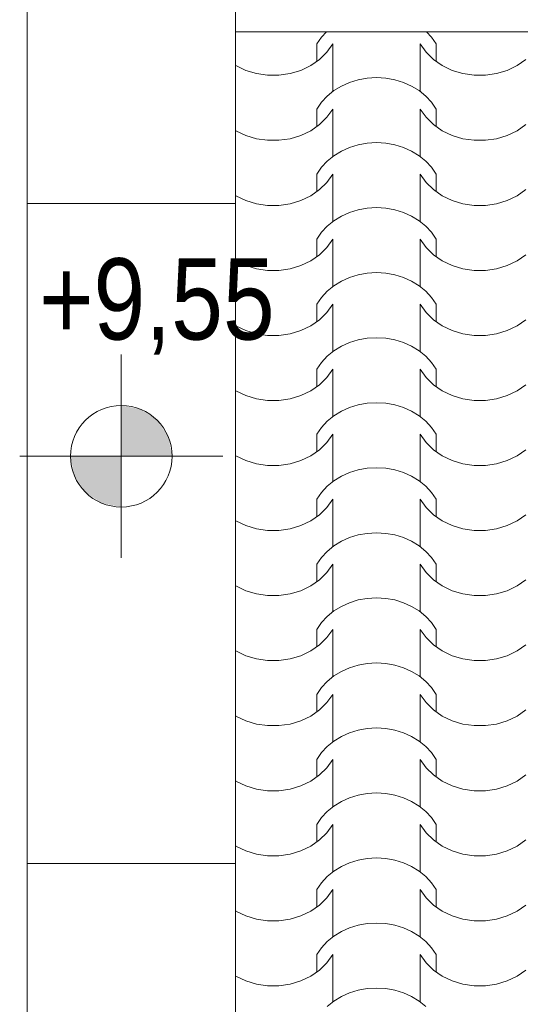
# Model space of a CAD drawing. Extents: x -631805 to -376315, y -40155 to 84873.
# Tile 243 of 256: x -489447 to -488462, y 70285 to 72224. Entities that reach past the tile are written whole.
import ezdxf

# ---------------------------------------------------------------- set-up
doc = ezdxf.new("R2010")
doc.units = 0
doc.header["$MEASUREMENT"] = 0
doc.linetypes.add('Dashed', pattern=[564.444447, 282.222223, -282.222223])
for name, color, linetype, lineweight in [('arch wypelnienia_Nr_Pióra__102', 252, 'Continuous', 9), ('INWENT RZĘDNE_Nr_Pióra__21', 252, 'Continuous', 9), ('INWENT.ŚCIANY_Nr_Pióra__21', 252, 'Continuous', 9), ('INWENT.ŚCIANY_Nr_Pióra__5', 252, 'Continuous', 13)]:
    doc.layers.add(name, color=color, linetype=linetype, lineweight=lineweight)
doc.layers.add('INWENT RZĘDNE', color=252, linetype='Continuous')
doc.styles.add('GENERATED_STYLE_1', font='ARIALN.TTF')

# ---------------------------------------------------------------- blocks, each defined once
blk = doc.blocks.new('*X885')
at = {"layer": 'arch wypelnienia_Nr_Pióra__102', "linetype": 'Continuous'}
for p, q in [((-490541.1, 136672.7), (-490551, 136661.9)), ((-490334.8, 136661.9), (-490344.7, 136672.7)), ((-490551, 136661.9), (-490560.2, 136648.6)), ((-490325.6, 136648.6), (-490334.8, 136661.9)), ((-490560.2, 136614.4), (-490560.2, 136648.6)), ((-490555.1, 136617.9), (-490540.4, 136632.3)), ((-490540.4, 136632.3), (-490528.8, 136648.6)), ((-490528.8, 136574.2), (-490528.8, 136648.6)), ((-490357, 136574.2), (-490357, 136648.6)), ((-490357, 136648.6), (-490345.4, 136632.3)), ((-490345.4, 136632.3), (-490330.7, 136617.9)), ((-490325.6, 136614.4), (-490325.6, 136648.6)), ((-490572.4, 136605.9), (-490555.1, 136617.9)), ((-490528.8, 136555.1), (-490528.8, 136629.5)), ((-490357, 136555.1), (-490357, 136629.5)), ((-490330.7, 136617.9), (-490313.4, 136605.9)), ((-490166, 136605.9), (-490148.7, 136617.9)), ((-490720.2, 136606.2), (-490719.8, 136605.9)), ((-490719.8, 136605.9), (-490700.3, 136596.6)), ((-490700.3, 136596.6), (-490679.3, 136590.2)), ((-490612.9, 136590.2), (-490591.9, 136596.6)), ((-490591.9, 136596.6), (-490572.4, 136605.9)), ((-490313.4, 136605.9), (-490293.9, 136596.6)), ((-490293.9, 136596.6), (-490272.9, 136590.2)), ((-490206.5, 136590.2), (-490185.5, 136596.6)), ((-490185.5, 136596.6), (-490166, 136605.9)), ((-490679.3, 136590.2), (-490657.3, 136587)), ((-490657.3, 136587), (-490646.1, 136587)), ((-490646.1, 136587), (-490634.9, 136587)), ((-490634.9, 136587), (-490612.9, 136590.2)), ((-490478.8, 136578.2), (-490495.8, 136573)), ((-490461, 136581.4), (-490478.8, 136578.2)), ((-490442.9, 136582.5), (-490461, 136581.4)), ((-490424.8, 136581.4), (-490442.9, 136582.5)), ((-490407, 136578.2), (-490424.8, 136581.4)), ((-490390, 136573), (-490407, 136578.2)), ((-490272.9, 136590.2), (-490250.9, 136587)), ((-490250.9, 136587), (-490239.7, 136587)), ((-490239.7, 136587), (-490228.5, 136587)), ((-490228.5, 136587), (-490206.5, 136590.2)), ((-490526.6, 136556.7), (-490539.7, 136546)), ((-490511.9, 136565.7), (-490526.6, 136556.7)), ((-490495.8, 136573), (-490511.9, 136565.7)), ((-490373.9, 136565.7), (-490390, 136573)), ((-490359.2, 136556.7), (-490373.9, 136565.7)), ((-490346.1, 136546), (-490359.2, 136556.7)), ((-490539.7, 136546), (-490551, 136533.8)), ((-490334.8, 136533.8), (-490346.1, 136546)), ((-490551, 136533.8), (-490560.2, 136520.5)), ((-490560.2, 136486.3), (-490560.2, 136520.5)), ((-490540.4, 136504.2), (-490528.8, 136520.5)), ((-490528.8, 136446.1), (-490528.8, 136520.5)), ((-490357, 136446.1), (-490357, 136520.5)), ((-490357, 136520.5), (-490345.4, 136504.2)), ((-490325.6, 136520.5), (-490334.8, 136533.8)), ((-490325.6, 136486.3), (-490325.6, 136520.5)), ((-490555.1, 136489.9), (-490540.4, 136504.2)), ((-490528.8, 136427.1), (-490528.8, 136501.4)), ((-490357, 136427.1), (-490357, 136501.4)), ((-490345.4, 136504.2), (-490330.7, 136489.9)), ((-490720.2, 136478.1), (-490719.8, 136477.8)), ((-490719.8, 136477.8), (-490700.3, 136468.5)), ((-490591.9, 136468.5), (-490572.4, 136477.8)), ((-490572.4, 136477.8), (-490555.1, 136489.9)), ((-490330.7, 136489.9), (-490313.4, 136477.8)), ((-490313.4, 136477.8), (-490293.9, 136468.5)), ((-490185.5, 136468.5), (-490166, 136477.8)), ((-490166, 136477.8), (-490148.7, 136489.9)), ((-490700.3, 136468.5), (-490679.3, 136462.1)), ((-490679.3, 136462.1), (-490657.3, 136458.9)), ((-490657.3, 136458.9), (-490646.1, 136458.9)), ((-490646.1, 136458.9), (-490634.9, 136458.9)), ((-490634.9, 136458.9), (-490612.9, 136462.1)), ((-490612.9, 136462.1), (-490591.9, 136468.5)), ((-490293.9, 136468.5), (-490272.9, 136462.1)), ((-490272.9, 136462.1), (-490250.9, 136458.9)), ((-490250.9, 136458.9), (-490239.7, 136458.9)), ((-490239.7, 136458.9), (-490228.5, 136458.9)), ((-490228.5, 136458.9), (-490206.5, 136462.1)), ((-490206.5, 136462.1), (-490185.5, 136468.5)), ((-490495.8, 136444.9), (-490511.9, 136437.7)), ((-490478.8, 136450.2), (-490495.8, 136444.9)), ((-490461, 136453.4), (-490478.8, 136450.2)), ((-490442.9, 136454.4), (-490461, 136453.4)), ((-490424.8, 136453.4), (-490442.9, 136454.4)), ((-490407, 136450.2), (-490424.8, 136453.4)), ((-490390, 136444.9), (-490407, 136450.2)), ((-490373.9, 136437.7), (-490390, 136444.9)), ((-490526.6, 136428.6), (-490539.7, 136417.9)), ((-490511.9, 136437.7), (-490526.6, 136428.6)), ((-490359.2, 136428.6), (-490373.9, 136437.7)), ((-490346.1, 136417.9), (-490359.2, 136428.6)), ((-490551, 136405.8), (-490560.2, 136392.4)), ((-490539.7, 136417.9), (-490551, 136405.8)), ((-490334.8, 136405.8), (-490346.1, 136417.9)), ((-490325.6, 136392.4), (-490334.8, 136405.8)), ((-490560.2, 136358.2), (-490560.2, 136392.4)), ((-490540.4, 136376.1), (-490528.8, 136392.4)), ((-490528.8, 136318.1), (-490528.8, 136392.4)), ((-490357, 136318.1), (-490357, 136392.4)), ((-490357, 136392.4), (-490345.4, 136376.1)), ((-490325.6, 136358.2), (-490325.6, 136392.4)), ((-490572.4, 136349.8), (-490555.1, 136361.8)), ((-490555.1, 136361.8), (-490540.4, 136376.1)), ((-490528.8, 136299), (-490528.8, 136373.4)), ((-490357, 136299), (-490357, 136373.4)), ((-490345.4, 136376.1), (-490330.7, 136361.8)), ((-490330.7, 136361.8), (-490313.4, 136349.8)), ((-490166, 136349.8), (-490148.7, 136361.8)), ((-490720.2, 136350.1), (-490719.8, 136349.8)), ((-490719.8, 136349.8), (-490700.3, 136340.4)), ((-490591.9, 136340.4), (-490572.4, 136349.8)), ((-490313.4, 136349.8), (-490293.9, 136340.4)), ((-490185.5, 136340.4), (-490166, 136349.8)), ((-490700.3, 136340.4), (-490679.3, 136334.1)), ((-490679.3, 136334.1), (-490657.3, 136330.8)), ((-490657.3, 136330.8), (-490646.1, 136330.8)), ((-490646.1, 136330.8), (-490634.9, 136330.8)), ((-490634.9, 136330.8), (-490612.9, 136334.1)), ((-490612.9, 136334.1), (-490591.9, 136340.4)), ((-490478.8, 136322.1), (-490495.8, 136316.8)), ((-490461, 136325.3), (-490478.8, 136322.1)), ((-490442.9, 136326.4), (-490461, 136325.3)), ((-490424.8, 136325.3), (-490442.9, 136326.4)), ((-490407, 136322.1), (-490424.8, 136325.3)), ((-490390, 136316.8), (-490407, 136322.1)), ((-490293.9, 136340.4), (-490272.9, 136334.1)), ((-490272.9, 136334.1), (-490250.9, 136330.8)), ((-490250.9, 136330.8), (-490239.7, 136330.8)), ((-490239.7, 136330.8), (-490228.5, 136330.8)), ((-490228.5, 136330.8), (-490206.5, 136334.1)), ((-490206.5, 136334.1), (-490185.5, 136340.4)), ((-490511.9, 136309.6), (-490526.6, 136300.6)), ((-490495.8, 136316.8), (-490511.9, 136309.6)), ((-490373.9, 136309.6), (-490390, 136316.8)), ((-490359.2, 136300.6), (-490373.9, 136309.6)), ((-490539.7, 136289.9), (-490551, 136277.7)), ((-490526.6, 136300.6), (-490539.7, 136289.9)), ((-490346.1, 136289.9), (-490359.2, 136300.6)), ((-490334.8, 136277.7), (-490346.1, 136289.9)), ((-490551, 136277.7), (-490560.2, 136264.4)), ((-490560.2, 136230.2), (-490560.2, 136264.4)), ((-490540.4, 136248.1), (-490528.8, 136264.4)), ((-490528.8, 136190), (-490528.8, 136264.4)), ((-490357, 136190), (-490357, 136264.4)), ((-490357, 136264.4), (-490345.4, 136248.1)), ((-490325.6, 136264.4), (-490334.8, 136277.7)), ((-490325.6, 136230.2), (-490325.6, 136264.4)), ((-490555.1, 136233.7), (-490540.4, 136248.1)), ((-490528.8, 136170.9), (-490528.8, 136245.3)), ((-490357, 136170.9), (-490357, 136245.3)), ((-490345.4, 136248.1), (-490330.7, 136233.7)), ((-490572.4, 136221.7), (-490555.1, 136233.7)), ((-490330.7, 136233.7), (-490313.4, 136221.7)), ((-490166, 136221.7), (-490148.7, 136233.7)), ((-490720.2, 136222), (-490719.8, 136221.7)), ((-490719.8, 136221.7), (-490700.3, 136212.4)), ((-490700.3, 136212.4), (-490679.3, 136206)), ((-490679.3, 136206), (-490657.3, 136202.8)), ((-490634.9, 136202.8), (-490612.9, 136206)), ((-490612.9, 136206), (-490591.9, 136212.4)), ((-490591.9, 136212.4), (-490572.4, 136221.7)), ((-490313.4, 136221.7), (-490293.9, 136212.4)), ((-490293.9, 136212.4), (-490272.9, 136206)), ((-490272.9, 136206), (-490250.9, 136202.8)), ((-490228.5, 136202.8), (-490206.5, 136206)), ((-490206.5, 136206), (-490185.5, 136212.4)), ((-490185.5, 136212.4), (-490166, 136221.7)), ((-490657.3, 136202.8), (-490646.1, 136202.8)), ((-490646.1, 136202.8), (-490634.9, 136202.8)), ((-490495.8, 136188.8), (-490511.9, 136181.5)), ((-490478.8, 136194), (-490495.8, 136188.8)), ((-490461, 136197.2), (-490478.8, 136194)), ((-490442.9, 136198.3), (-490461, 136197.2)), ((-490424.8, 136197.2), (-490442.9, 136198.3)), ((-490407, 136194), (-490424.8, 136197.2)), ((-490390, 136188.8), (-490407, 136194)), ((-490373.9, 136181.5), (-490390, 136188.8)), ((-490250.9, 136202.8), (-490239.7, 136202.8)), ((-490239.7, 136202.8), (-490228.5, 136202.8)), ((-490526.6, 136172.5), (-490539.7, 136161.8)), ((-490511.9, 136181.5), (-490526.6, 136172.5)), ((-490359.2, 136172.5), (-490373.9, 136181.5)), ((-490346.1, 136161.8), (-490359.2, 136172.5)), ((-490551, 136149.6), (-490560.2, 136136.3)), ((-490539.7, 136161.8), (-490551, 136149.6)), ((-490334.8, 136149.6), (-490346.1, 136161.8)), ((-490325.6, 136136.3), (-490334.8, 136149.6)), ((-490560.2, 136102.1), (-490560.2, 136136.3)), ((-490540.4, 136120), (-490528.8, 136136.3)), ((-490528.8, 136061.9), (-490528.8, 136136.3)), ((-490357, 136061.9), (-490357, 136136.3)), ((-490357, 136136.3), (-490345.4, 136120)), ((-490325.6, 136102.1), (-490325.6, 136136.3)), ((-490555.1, 136105.6), (-490540.4, 136120)), ((-490528.8, 136042.9), (-490528.8, 136117.2)), ((-490357, 136042.9), (-490357, 136117.2)), ((-490345.4, 136120), (-490330.7, 136105.6)), ((-490720.2, 136093.9), (-490719.8, 136093.6)), ((-490719.8, 136093.6), (-490700.3, 136084.3)), ((-490591.9, 136084.3), (-490572.4, 136093.6)), ((-490572.4, 136093.6), (-490555.1, 136105.6)), ((-490330.7, 136105.6), (-490313.4, 136093.6)), ((-490313.4, 136093.6), (-490293.9, 136084.3)), ((-490185.5, 136084.3), (-490166, 136093.6)), ((-490166, 136093.6), (-490148.7, 136105.6)), ((-490700.3, 136084.3), (-490679.3, 136077.9)), ((-490679.3, 136077.9), (-490657.3, 136074.7)), ((-490657.3, 136074.7), (-490646.1, 136074.7)), ((-490646.1, 136074.7), (-490634.9, 136074.7)), ((-490634.9, 136074.7), (-490612.9, 136077.9)), ((-490612.9, 136077.9), (-490591.9, 136084.3)), ((-490442.9, 136070.2), (-490461, 136069.1)), ((-490424.8, 136069.1), (-490442.9, 136070.2)), ((-490293.9, 136084.3), (-490272.9, 136077.9)), ((-490272.9, 136077.9), (-490250.9, 136074.7)), ((-490250.9, 136074.7), (-490239.7, 136074.7)), ((-490239.7, 136074.7), (-490228.5, 136074.7)), ((-490228.5, 136074.7), (-490206.5, 136077.9)), ((-490206.5, 136077.9), (-490185.5, 136084.3)), ((-490511.9, 136053.5), (-490526.6, 136044.4)), ((-490495.8, 136060.7), (-490511.9, 136053.5)), ((-490478.8, 136066), (-490495.8, 136060.7)), ((-490461, 136069.1), (-490478.8, 136066)), ((-490407, 136066), (-490424.8, 136069.1)), ((-490390, 136060.7), (-490407, 136066)), ((-490373.9, 136053.5), (-490390, 136060.7)), ((-490359.2, 136044.4), (-490373.9, 136053.5)), ((-490539.7, 136033.7), (-490551, 136021.6)), ((-490526.6, 136044.4), (-490539.7, 136033.7)), ((-490346.1, 136033.7), (-490359.2, 136044.4)), ((-490334.8, 136021.6), (-490346.1, 136033.7)), ((-490551, 136021.6), (-490560.2, 136008.2)), ((-490325.6, 136008.2), (-490334.8, 136021.6)), ((-490560.2, 135974), (-490560.2, 136008.2)), ((-490540.4, 135991.9), (-490528.8, 136008.2)), ((-490528.8, 135933.8), (-490528.8, 136008.2)), ((-490357, 135933.8), (-490357, 136008.2)), ((-490357, 136008.2), (-490345.4, 135991.9)), ((-490325.6, 135974), (-490325.6, 136008.2)), ((-490572.4, 135965.6), (-490555.1, 135977.6)), ((-490555.1, 135977.6), (-490540.4, 135991.9)), ((-490528.8, 135914.8), (-490528.8, 135989.1)), ((-490357, 135914.8), (-490357, 135989.1)), ((-490345.4, 135991.9), (-490330.7, 135977.6)), ((-490330.7, 135977.6), (-490313.4, 135965.6)), ((-490166, 135965.6), (-490148.7, 135977.6)), ((-490720.2, 135965.8), (-490719.8, 135965.6)), ((-490719.8, 135965.6), (-490700.3, 135956.2)), ((-490700.3, 135956.2), (-490679.3, 135949.8)), ((-490612.9, 135949.8), (-490591.9, 135956.2)), ((-490591.9, 135956.2), (-490572.4, 135965.6)), ((-490313.4, 135965.6), (-490293.9, 135956.2)), ((-490293.9, 135956.2), (-490272.9, 135949.8)), ((-490206.5, 135949.8), (-490185.5, 135956.2)), ((-490185.5, 135956.2), (-490166, 135965.6)), ((-490679.3, 135949.8), (-490657.3, 135946.6)), ((-490657.3, 135946.6), (-490646.1, 135946.6)), ((-490646.1, 135946.6), (-490634.9, 135946.6)), ((-490634.9, 135946.6), (-490612.9, 135949.8)), ((-490478.8, 135937.9), (-490495.8, 135932.6)), ((-490461, 135941.1), (-490478.8, 135937.9)), ((-490442.9, 135942.2), (-490461, 135941.1)), ((-490424.8, 135941.1), (-490442.9, 135942.2)), ((-490407, 135937.9), (-490424.8, 135941.1)), ((-490390, 135932.6), (-490407, 135937.9)), ((-490272.9, 135949.8), (-490250.9, 135946.6)), ((-490250.9, 135946.6), (-490239.7, 135946.6)), ((-490239.7, 135946.6), (-490228.5, 135946.6)), ((-490228.5, 135946.6), (-490206.5, 135949.8)), ((-490526.6, 135916.3), (-490539.7, 135905.6)), ((-490511.9, 135925.4), (-490526.6, 135916.3)), ((-490495.8, 135932.6), (-490511.9, 135925.4)), ((-490373.9, 135925.4), (-490390, 135932.6)), ((-490359.2, 135916.3), (-490373.9, 135925.4)), ((-490346.1, 135905.6), (-490359.2, 135916.3)), ((-490539.7, 135905.6), (-490551, 135893.5)), ((-490334.8, 135893.5), (-490346.1, 135905.6)), ((-490551, 135893.5), (-490560.2, 135880.1)), ((-490560.2, 135846), (-490560.2, 135880.1)), ((-490540.4, 135863.9), (-490528.8, 135880.1)), ((-490528.8, 135805.8), (-490528.8, 135880.1)), ((-490357, 135805.8), (-490357, 135880.1)), ((-490357, 135880.1), (-490345.4, 135863.9)), ((-490325.6, 135880.1), (-490334.8, 135893.5)), ((-490325.6, 135846), (-490325.6, 135880.1)), ((-490555.1, 135849.5), (-490540.4, 135863.9)), ((-490528.8, 135786.7), (-490528.8, 135861.1)), ((-490357, 135786.7), (-490357, 135861.1)), ((-490345.4, 135863.9), (-490330.7, 135849.5)), ((-490720.2, 135837.8), (-490719.8, 135837.5)), ((-490719.8, 135837.5), (-490700.3, 135828.2)), ((-490591.9, 135828.2), (-490572.4, 135837.5)), ((-490572.4, 135837.5), (-490555.1, 135849.5)), ((-490330.7, 135849.5), (-490313.4, 135837.5)), ((-490313.4, 135837.5), (-490293.9, 135828.2)), ((-490185.5, 135828.2), (-490166, 135837.5)), ((-490166, 135837.5), (-490148.7, 135849.5)), ((-490700.3, 135828.2), (-490679.3, 135821.8)), ((-490679.3, 135821.8), (-490657.3, 135818.5)), ((-490657.3, 135818.5), (-490646.1, 135818.5)), ((-490646.1, 135818.5), (-490634.9, 135818.5)), ((-490634.9, 135818.5), (-490612.9, 135821.8)), ((-490612.9, 135821.8), (-490591.9, 135828.2)), ((-490293.9, 135828.2), (-490272.9, 135821.8)), ((-490272.9, 135821.8), (-490250.9, 135818.5)), ((-490250.9, 135818.5), (-490239.7, 135818.5)), ((-490239.7, 135818.5), (-490228.5, 135818.5)), ((-490228.5, 135818.5), (-490206.5, 135821.8)), ((-490206.5, 135821.8), (-490185.5, 135828.2)), ((-490495.8, 135804.5), (-490511.9, 135797.3)), ((-490478.8, 135809.8), (-490495.8, 135804.5)), ((-490461, 135813), (-490478.8, 135809.8)), ((-490442.9, 135814.1), (-490461, 135813)), ((-490424.8, 135813), (-490442.9, 135814.1)), ((-490407, 135809.8), (-490424.8, 135813)), ((-490390, 135804.5), (-490407, 135809.8)), ((-490373.9, 135797.3), (-490390, 135804.5)), ((-490526.6, 135788.3), (-490539.7, 135777.6)), ((-490511.9, 135797.3), (-490526.6, 135788.3)), ((-490359.2, 135788.3), (-490373.9, 135797.3)), ((-490346.1, 135777.6), (-490359.2, 135788.3)), ((-490551, 135765.4), (-490560.2, 135752.1)), ((-490539.7, 135777.6), (-490551, 135765.4)), ((-490334.8, 135765.4), (-490346.1, 135777.6)), ((-490325.6, 135752.1), (-490334.8, 135765.4)), ((-490560.2, 135717.9), (-490560.2, 135752.1)), ((-490540.4, 135735.8), (-490528.8, 135752.1)), ((-490528.8, 135677.7), (-490528.8, 135752.1)), ((-490357, 135677.7), (-490357, 135752.1)), ((-490357, 135752.1), (-490345.4, 135735.8)), ((-490325.6, 135717.9), (-490325.6, 135752.1)), ((-490572.4, 135709.4), (-490555.1, 135721.4)), ((-490555.1, 135721.4), (-490540.4, 135735.8)), ((-490528.8, 135658.6), (-490528.8, 135733)), ((-490357, 135658.6), (-490357, 135733)), ((-490345.4, 135735.8), (-490330.7, 135721.4)), ((-490330.7, 135721.4), (-490313.4, 135709.4)), ((-490166, 135709.4), (-490148.7, 135721.4)), ((-490720.2, 135709.7), (-490719.8, 135709.4)), ((-490719.8, 135709.4), (-490700.3, 135700.1)), ((-490591.9, 135700.1), (-490572.4, 135709.4)), ((-490313.4, 135709.4), (-490293.9, 135700.1)), ((-490185.5, 135700.1), (-490166, 135709.4)), ((-490700.3, 135700.1), (-490679.3, 135693.7)), ((-490679.3, 135693.7), (-490657.3, 135690.5)), ((-490657.3, 135690.5), (-490646.1, 135690.5)), ((-490646.1, 135690.5), (-490634.9, 135690.5)), ((-490634.9, 135690.5), (-490612.9, 135693.7)), ((-490612.9, 135693.7), (-490591.9, 135700.1)), ((-490461, 135684.9), (-490478.8, 135681.7)), ((-490442.9, 135686), (-490461, 135684.9)), ((-490424.8, 135684.9), (-490442.9, 135686)), ((-490407, 135681.7), (-490424.8, 135684.9)), ((-490293.9, 135700.1), (-490272.9, 135693.7)), ((-490272.9, 135693.7), (-490250.9, 135690.5)), ((-490250.9, 135690.5), (-490239.7, 135690.5)), ((-490239.7, 135690.5), (-490228.5, 135690.5)), ((-490228.5, 135690.5), (-490206.5, 135693.7)), ((-490206.5, 135693.7), (-490185.5, 135700.1)), ((-490511.9, 135669.3), (-490526.6, 135660.2)), ((-490495.8, 135676.5), (-490511.9, 135669.3)), ((-490478.8, 135681.7), (-490495.8, 135676.5)), ((-490390, 135676.5), (-490407, 135681.7)), ((-490373.9, 135669.3), (-490390, 135676.5)), ((-490359.2, 135660.2), (-490373.9, 135669.3)), ((-490539.7, 135649.5), (-490551, 135637.4)), ((-490526.6, 135660.2), (-490539.7, 135649.5)), ((-490346.1, 135649.5), (-490359.2, 135660.2)), ((-490334.8, 135637.4), (-490346.1, 135649.5)), ((-490551, 135637.4), (-490560.2, 135624)), ((-490560.2, 135589.8), (-490560.2, 135624)), ((-490540.4, 135607.7), (-490528.8, 135624)), ((-490528.8, 135549.6), (-490528.8, 135624)), ((-490357, 135549.6), (-490357, 135624)), ((-490357, 135624), (-490345.4, 135607.7)), ((-490325.6, 135624), (-490334.8, 135637.4)), ((-490325.6, 135589.8), (-490325.6, 135624)), ((-490555.1, 135593.4), (-490540.4, 135607.7)), ((-490528.8, 135530.6), (-490528.8, 135604.9)), ((-490357, 135530.6), (-490357, 135604.9)), ((-490345.4, 135607.7), (-490330.7, 135593.4)), ((-490572.4, 135581.4), (-490555.1, 135593.4)), ((-490330.7, 135593.4), (-490313.4, 135581.4)), ((-490166, 135581.4), (-490148.7, 135593.4)), ((-490720.2, 135581.6), (-490719.8, 135581.4)), ((-490719.8, 135581.4), (-490700.3, 135572)), ((-490700.3, 135572), (-490679.3, 135565.6)), ((-490679.3, 135565.6), (-490657.3, 135562.4)), ((-490634.9, 135562.4), (-490612.9, 135565.6)), ((-490612.9, 135565.6), (-490591.9, 135572)), ((-490591.9, 135572), (-490572.4, 135581.4)), ((-490313.4, 135581.4), (-490293.9, 135572)), ((-490293.9, 135572), (-490272.9, 135565.6)), ((-490272.9, 135565.6), (-490250.9, 135562.4)), ((-490228.5, 135562.4), (-490206.5, 135565.6)), ((-490206.5, 135565.6), (-490185.5, 135572)), ((-490185.5, 135572), (-490166, 135581.4)), ((-490657.3, 135562.4), (-490646.1, 135562.4)), ((-490646.1, 135562.4), (-490634.9, 135562.4)), ((-490495.8, 135548.4), (-490511.9, 135541.2)), ((-490478.8, 135553.7), (-490495.8, 135548.4)), ((-490461, 135556.9), (-490478.8, 135553.7)), ((-490442.9, 135557.9), (-490461, 135556.9)), ((-490424.8, 135556.9), (-490442.9, 135557.9)), ((-490407, 135553.7), (-490424.8, 135556.9)), ((-490390, 135548.4), (-490407, 135553.7)), ((-490373.9, 135541.2), (-490390, 135548.4)), ((-490250.9, 135562.4), (-490239.7, 135562.4)), ((-490239.7, 135562.4), (-490228.5, 135562.4)), ((-490526.6, 135532.1), (-490539.7, 135521.4)), ((-490511.9, 135541.2), (-490526.6, 135532.1)), ((-490359.2, 135532.1), (-490373.9, 135541.2)), ((-490346.1, 135521.4), (-490359.2, 135532.1)), ((-490551, 135509.3), (-490560.2, 135495.9)), ((-490539.7, 135521.4), (-490551, 135509.3)), ((-490334.8, 135509.3), (-490346.1, 135521.4)), ((-490325.6, 135495.9), (-490334.8, 135509.3)), ((-490560.2, 135461.7), (-490560.2, 135495.9)), ((-490540.4, 135479.7), (-490528.8, 135495.9)), ((-490528.8, 135421.6), (-490528.8, 135495.9)), ((-490357, 135421.6), (-490357, 135495.9)), ((-490357, 135495.9), (-490345.4, 135479.7)), ((-490325.6, 135461.7), (-490325.6, 135495.9)), ((-490555.1, 135465.3), (-490540.4, 135479.7)), ((-490528.8, 135402.5), (-490528.8, 135476.9)), ((-490357, 135402.5), (-490357, 135476.9)), ((-490345.4, 135479.7), (-490330.7, 135465.3)), ((-490720.2, 135453.6), (-490719.8, 135453.3)), ((-490719.8, 135453.3), (-490700.3, 135443.9)), ((-490591.9, 135443.9), (-490572.4, 135453.3)), ((-490572.4, 135453.3), (-490555.1, 135465.3)), ((-490330.7, 135465.3), (-490313.4, 135453.3)), ((-490313.4, 135453.3), (-490293.9, 135443.9)), ((-490185.5, 135443.9), (-490166, 135453.3)), ((-490166, 135453.3), (-490148.7, 135465.3)), ((-490700.3, 135443.9), (-490679.3, 135437.6)), ((-490679.3, 135437.6), (-490657.3, 135434.3)), ((-490657.3, 135434.3), (-490646.1, 135434.3)), ((-490646.1, 135434.3), (-490634.9, 135434.3)), ((-490634.9, 135434.3), (-490612.9, 135437.6)), ((-490612.9, 135437.6), (-490591.9, 135443.9)), ((-490442.9, 135429.9), (-490461, 135428.8)), ((-490424.8, 135428.8), (-490442.9, 135429.9)), ((-490293.9, 135443.9), (-490272.9, 135437.6)), ((-490272.9, 135437.6), (-490250.9, 135434.3)), ((-490250.9, 135434.3), (-490239.7, 135434.3)), ((-490239.7, 135434.3), (-490228.5, 135434.3)), ((-490228.5, 135434.3), (-490206.5, 135437.6)), ((-490206.5, 135437.6), (-490185.5, 135443.9)), ((-490511.9, 135413.1), (-490526.6, 135404.1)), ((-490495.8, 135420.3), (-490511.9, 135413.1)), ((-490478.8, 135425.6), (-490495.8, 135420.3)), ((-490461, 135428.8), (-490478.8, 135425.6)), ((-490407, 135425.6), (-490424.8, 135428.8)), ((-490390, 135420.3), (-490407, 135425.6)), ((-490373.9, 135413.1), (-490390, 135420.3)), ((-490359.2, 135404.1), (-490373.9, 135413.1)), ((-490539.7, 135393.4), (-490551, 135381.2)), ((-490526.6, 135404.1), (-490539.7, 135393.4)), ((-490346.1, 135393.4), (-490359.2, 135404.1)), ((-490334.8, 135381.2), (-490346.1, 135393.4)), ((-490551, 135381.2), (-490560.2, 135367.9)), ((-490325.6, 135367.9), (-490334.8, 135381.2)), ((-490560.2, 135333.7), (-490560.2, 135367.9)), ((-490540.4, 135351.6), (-490528.8, 135367.9)), ((-490528.8, 135293.5), (-490528.8, 135367.9)), ((-490357, 135293.5), (-490357, 135367.9)), ((-490357, 135367.9), (-490345.4, 135351.6)), ((-490325.6, 135333.7), (-490325.6, 135367.9)), ((-490572.4, 135325.2), (-490555.1, 135337.2)), ((-490555.1, 135337.2), (-490540.4, 135351.6)), ((-490528.8, 135274.4), (-490528.8, 135348.8)), ((-490357, 135274.4), (-490357, 135348.8)), ((-490345.4, 135351.6), (-490330.7, 135337.2)), ((-490330.7, 135337.2), (-490313.4, 135325.2)), ((-490166, 135325.2), (-490148.7, 135337.2)), ((-490720.2, 135325.5), (-490719.8, 135325.2)), ((-490719.8, 135325.2), (-490700.3, 135315.9)), ((-490700.3, 135315.9), (-490679.3, 135309.5)), ((-490612.9, 135309.5), (-490591.9, 135315.9)), ((-490591.9, 135315.9), (-490572.4, 135325.2)), ((-490313.4, 135325.2), (-490293.9, 135315.9)), ((-490293.9, 135315.9), (-490272.9, 135309.5)), ((-490206.5, 135309.5), (-490185.5, 135315.9)), ((-490185.5, 135315.9), (-490166, 135325.2)), ((-490679.3, 135309.5), (-490657.3, 135306.3)), ((-490657.3, 135306.3), (-490646.1, 135306.3)), ((-490646.1, 135306.3), (-490634.9, 135306.3)), ((-490634.9, 135306.3), (-490612.9, 135309.5)), ((-490478.8, 135297.5), (-490495.8, 135292.3)), ((-490461, 135300.7), (-490478.8, 135297.5)), ((-490442.9, 135301.8), (-490461, 135300.7)), ((-490424.8, 135300.7), (-490442.9, 135301.8)), ((-490407, 135297.5), (-490424.8, 135300.7)), ((-490390, 135292.3), (-490407, 135297.5)), ((-490272.9, 135309.5), (-490250.9, 135306.3)), ((-490250.9, 135306.3), (-490239.7, 135306.3)), ((-490239.7, 135306.3), (-490228.5, 135306.3)), ((-490228.5, 135306.3), (-490206.5, 135309.5)), ((-490526.6, 135276), (-490539.7, 135265.3)), ((-490511.9, 135285), (-490526.6, 135276)), ((-490495.8, 135292.3), (-490511.9, 135285)), ((-490373.9, 135285), (-490390, 135292.3)), ((-490359.2, 135276), (-490373.9, 135285)), ((-490346.1, 135265.3), (-490359.2, 135276)), ((-490539.7, 135265.3), (-490551, 135253.2)), ((-490334.8, 135253.2), (-490346.1, 135265.3)), ((-490551, 135253.2), (-490560.2, 135239.8)), ((-490560.2, 135205.6), (-490560.2, 135239.8)), ((-490540.4, 135223.5), (-490528.8, 135239.8)), ((-490528.8, 135165.4), (-490528.8, 135239.8)), ((-490357, 135165.4), (-490357, 135239.8)), ((-490357, 135239.8), (-490345.4, 135223.5)), ((-490325.6, 135239.8), (-490334.8, 135253.2)), ((-490325.6, 135205.6), (-490325.6, 135239.8)), ((-490555.1, 135209.2), (-490540.4, 135223.5)), ((-490528.8, 135146.4), (-490528.8, 135220.7)), ((-490357, 135146.4), (-490357, 135220.7)), ((-490345.4, 135223.5), (-490330.7, 135209.2)), ((-490720.2, 135197.4), (-490719.8, 135197.1)), ((-490572.4, 135197.1), (-490555.1, 135209.2)), ((-490330.7, 135209.2), (-490313.4, 135197.1)), ((-490166, 135197.1), (-490148.7, 135209.2)), ((-490719.8, 135197.1), (-490700.3, 135187.8)), ((-490700.3, 135187.8), (-490679.3, 135181.4)), ((-490679.3, 135181.4), (-490657.3, 135178.2)), ((-490657.3, 135178.2), (-490646.1, 135178.2)), ((-490646.1, 135178.2), (-490634.9, 135178.2)), ((-490634.9, 135178.2), (-490612.9, 135181.4)), ((-490612.9, 135181.4), (-490591.9, 135187.8)), ((-490591.9, 135187.8), (-490572.4, 135197.1)), ((-490313.4, 135197.1), (-490293.9, 135187.8)), ((-490293.9, 135187.8), (-490272.9, 135181.4)), ((-490272.9, 135181.4), (-490250.9, 135178.2)), ((-490250.9, 135178.2), (-490239.7, 135178.2)), ((-490239.7, 135178.2), (-490228.5, 135178.2)), ((-490228.5, 135178.2), (-490206.5, 135181.4)), ((-490206.5, 135181.4), (-490185.5, 135187.8)), ((-490185.5, 135187.8), (-490166, 135197.1)), ((-490495.8, 135164.2), (-490511.9, 135157)), ((-490478.8, 135169.5), (-490495.8, 135164.2)), ((-490461, 135172.7), (-490478.8, 135169.5)), ((-490442.9, 135173.7), (-490461, 135172.7)), ((-490424.8, 135172.7), (-490442.9, 135173.7)), ((-490407, 135169.5), (-490424.8, 135172.7)), ((-490390, 135164.2), (-490407, 135169.5)), ((-490373.9, 135157), (-490390, 135164.2)), ((-490526.6, 135147.9), (-490539.7, 135137.2)), ((-490511.9, 135157), (-490526.6, 135147.9)), ((-490359.2, 135147.9), (-490373.9, 135157)), ((-490346.1, 135137.2), (-490359.2, 135147.9)), ((-490551, 135125.1), (-490560.2, 135111.7)), ((-490539.7, 135137.2), (-490551, 135125.1)), ((-490334.8, 135125.1), (-490346.1, 135137.2)), ((-490325.6, 135111.7), (-490334.8, 135125.1)), ((-490560.2, 135077.5), (-490560.2, 135111.7)), ((-490540.4, 135095.4), (-490528.8, 135111.7)), ((-490528.8, 135037.4), (-490528.8, 135111.7)), ((-490357, 135037.4), (-490357, 135111.7)), ((-490357, 135111.7), (-490345.4, 135095.4)), ((-490325.6, 135077.5), (-490325.6, 135111.7)), ((-490572.4, 135069.1), (-490555.1, 135081.1)), ((-490555.1, 135081.1), (-490540.4, 135095.4)), ((-490528.8, 135018.3), (-490528.8, 135092.7)), ((-490357, 135018.3), (-490357, 135092.7)), ((-490345.4, 135095.4), (-490330.7, 135081.1)), ((-490330.7, 135081.1), (-490313.4, 135069.1)), ((-490166, 135069.1), (-490148.7, 135081.1)), ((-490720.2, 135069.4), (-490719.8, 135069.1)), ((-490719.8, 135069.1), (-490700.3, 135059.7)), ((-490591.9, 135059.7), (-490572.4, 135069.1)), ((-490313.4, 135069.1), (-490293.9, 135059.7)), ((-490185.5, 135059.7), (-490166, 135069.1)), ((-490700.3, 135059.7), (-490679.3, 135053.4)), ((-490679.3, 135053.4), (-490657.3, 135050.1)), ((-490657.3, 135050.1), (-490646.1, 135050.1)), ((-490646.1, 135050.1), (-490634.9, 135050.1)), ((-490634.9, 135050.1), (-490612.9, 135053.4)), ((-490612.9, 135053.4), (-490591.9, 135059.7)), ((-490461, 135044.6), (-490478.8, 135041.4)), ((-490442.9, 135045.7), (-490461, 135044.6)), ((-490424.8, 135044.6), (-490442.9, 135045.7)), ((-490407, 135041.4), (-490424.8, 135044.6)), ((-490293.9, 135059.7), (-490272.9, 135053.4)), ((-490272.9, 135053.4), (-490250.9, 135050.1)), ((-490250.9, 135050.1), (-490239.7, 135050.1)), ((-490239.7, 135050.1), (-490228.5, 135050.1)), ((-490228.5, 135050.1), (-490206.5, 135053.4)), ((-490206.5, 135053.4), (-490185.5, 135059.7)), ((-490511.9, 135028.9), (-490526.6, 135019.9)), ((-490495.8, 135036.1), (-490511.9, 135028.9)), ((-490478.8, 135041.4), (-490495.8, 135036.1)), ((-490390, 135036.1), (-490407, 135041.4)), ((-490373.9, 135028.9), (-490390, 135036.1)), ((-490359.2, 135019.9), (-490373.9, 135028.9)), ((-490539.7, 135009.2), (-490551, 134997)), ((-490526.6, 135019.9), (-490539.7, 135009.2)), ((-490346.1, 135009.2), (-490359.2, 135019.9)), ((-490334.8, 134997), (-490346.1, 135009.2)), ((-490551, 134997), (-490560.2, 134983.7)), ((-490325.6, 134983.7), (-490334.8, 134997)), ((-490560.2, 134949.5), (-490560.2, 134983.7)), ((-490555.1, 134953), (-490540.4, 134967.4)), ((-490540.4, 134967.4), (-490528.8, 134983.7)), ((-490528.8, 134909.3), (-490528.8, 134983.7)), ((-490528.8, 134890.2), (-490528.8, 134964.6)), ((-490357, 134909.3), (-490357, 134983.7)), ((-490357, 134983.7), (-490345.4, 134967.4)), ((-490357, 134890.2), (-490357, 134964.6)), ((-490345.4, 134967.4), (-490330.7, 134953)), ((-490325.6, 134949.5), (-490325.6, 134983.7)), ((-490572.4, 134941), (-490555.1, 134953)), ((-490330.7, 134953), (-490313.4, 134941)), ((-490166, 134941), (-490148.7, 134953)), ((-490720.2, 134941.3), (-490719.8, 134941)), ((-490719.8, 134941), (-490700.3, 134931.7)), ((-490700.3, 134931.7), (-490679.3, 134925.3)), ((-490612.9, 134925.3), (-490591.9, 134931.7)), ((-490591.9, 134931.7), (-490572.4, 134941)), ((-490313.4, 134941), (-490293.9, 134931.7)), ((-490293.9, 134931.7), (-490272.9, 134925.3)), ((-490206.5, 134925.3), (-490185.5, 134931.7)), ((-490185.5, 134931.7), (-490166, 134941)), ((-490679.3, 134925.3), (-490657.3, 134922.1)), ((-490657.3, 134922.1), (-490646.1, 134922.1)), ((-490646.1, 134922.1), (-490634.9, 134922.1)), ((-490634.9, 134922.1), (-490612.9, 134925.3)), ((-490495.8, 134908.1), (-490511.9, 134900.8)), ((-490478.8, 134913.3), (-490495.8, 134908.1)), ((-490461, 134916.5), (-490478.8, 134913.3)), ((-490442.9, 134917.6), (-490461, 134916.5)), ((-490424.8, 134916.5), (-490442.9, 134917.6)), ((-490407, 134913.3), (-490424.8, 134916.5)), ((-490390, 134908.1), (-490407, 134913.3)), ((-490373.9, 134900.8), (-490390, 134908.1)), ((-490272.9, 134925.3), (-490250.9, 134922.1)), ((-490250.9, 134922.1), (-490239.7, 134922.1)), ((-490239.7, 134922.1), (-490228.5, 134922.1)), ((-490228.5, 134922.1), (-490206.5, 134925.3)), ((-490526.6, 134891.8), (-490539.7, 134881.1)), ((-490511.9, 134900.8), (-490526.6, 134891.8)), ((-490359.2, 134891.8), (-490373.9, 134900.8)), ((-490346.1, 134881.1), (-490359.2, 134891.8)), ((-490551, 134868.9), (-490560.2, 134855.6)), ((-490539.7, 134881.1), (-490551, 134868.9)), ((-490334.8, 134868.9), (-490346.1, 134881.1)), ((-490325.6, 134855.6), (-490334.8, 134868.9)), ((-490560.2, 134821.4), (-490560.2, 134855.6)), ((-490540.4, 134839.3), (-490528.8, 134855.6)), ((-490528.8, 134781.2), (-490528.8, 134855.6)), ((-490357, 134781.2), (-490357, 134855.6)), ((-490357, 134855.6), (-490345.4, 134839.3)), ((-490325.6, 134821.4), (-490325.6, 134855.6)), ((-490555.1, 134825), (-490540.4, 134839.3)), ((-490528.8, 134762.2), (-490528.8, 134836.5)), ((-490357, 134762.2), (-490357, 134836.5)), ((-490345.4, 134839.3), (-490330.7, 134825)), ((-490720.2, 134813.2), (-490719.8, 134812.9)), ((-490719.8, 134812.9), (-490700.3, 134803.6)), ((-490591.9, 134803.6), (-490572.4, 134812.9)), ((-490572.4, 134812.9), (-490555.1, 134825)), ((-490330.7, 134825), (-490313.4, 134812.9)), ((-490313.4, 134812.9), (-490293.9, 134803.6)), ((-490185.5, 134803.6), (-490166, 134812.9)), ((-490166, 134812.9), (-490148.7, 134825)), ((-490700.3, 134803.6), (-490679.3, 134797.2)), ((-490679.3, 134797.2), (-490657.3, 134794)), ((-490657.3, 134794), (-490646.1, 134794)), ((-490646.1, 134794), (-490634.9, 134794)), ((-490634.9, 134794), (-490612.9, 134797.2)), ((-490612.9, 134797.2), (-490591.9, 134803.6)), ((-490293.9, 134803.6), (-490272.9, 134797.2)), ((-490272.9, 134797.2), (-490250.9, 134794)), ((-490250.9, 134794), (-490239.7, 134794)), ((-490239.7, 134794), (-490228.5, 134794)), ((-490228.5, 134794), (-490206.5, 134797.2)), ((-490206.5, 134797.2), (-490185.5, 134803.6)), ((-490511.9, 134772.8), (-490526.6, 134763.7)), ((-490495.8, 134780), (-490511.9, 134772.8)), ((-490478.8, 134785.3), (-490495.8, 134780)), ((-490461, 134788.5), (-490478.8, 134785.3)), ((-490442.9, 134789.5), (-490461, 134788.5)), ((-490424.8, 134788.5), (-490442.9, 134789.5)), ((-490407, 134785.3), (-490424.8, 134788.5)), ((-490390, 134780), (-490407, 134785.3)), ((-490373.9, 134772.8), (-490390, 134780)), ((-490359.2, 134763.7), (-490373.9, 134772.8)), ((-490526.6, 134763.7), (-490539.7, 134753)), ((-490346.1, 134753), (-490359.2, 134763.7))]:
    blk.add_line(p, q, dxfattribs=at)
blk = doc.blocks.new('Wypełnienie_32')
at = {"layer": 'arch wypelnienia_Nr_Pióra__102', "linetype": 'Dashed'}
blk.add_blockref('*X885', (0, 0), dxfattribs=at)
blk = doc.blocks.new('Koty wysokościowe_127', base_point=(-490945.2, 135836.8))
at = {"layer": 'INWENT RZĘDNE_Nr_Pióra__21', "linetype": 'Continuous'}
for points in [[(-490945.2, 135836.8), (-490845.2, 135836.8), (-490852.8, 135875.1), (-490874.5, 135907.5), (-490906.9, 135929.2), (-490945.2, 135936.8)], [(-490945.2, 135836.8), (-491045.2, 135836.8), (-491037.6, 135798.5), (-491015.9, 135766.1), (-490983.5, 135744.4), (-490945.2, 135736.8)]]:
    blk.add_hatch(color=256, dxfattribs=at).paths.add_polyline_path(points, flags=0)
for p, q in [((-490945.2, 135636.8), (-490945.2, 136036.8)), ((-491145.2, 135836.8), (-490745.2, 135836.8))]:
    blk.add_line(p, q, dxfattribs=at)
blk.add_circle((-490945.2, 135836.8), 100, dxfattribs=at)
at = {"layer": 'INWENT RZĘDNE_Nr_Pióra__21', "insert": (-491107, 136036.8), "char_height": 160, "attachment_point": 7, "style": 'GENERATED_STYLE_1'}
blk.add_mtext('{+9,55}', dxfattribs=at)

msp = doc.modelspace()

# ---------------------------------------------------------------- linework, layer by layer
at = {"layer": 'INWENT.ŚCIANY_Nr_Pióra__21', "linetype": 'Continuous'}
for p, q in [((-489022.2, 74461.8), (-489022.2, 72171.8)), ((-489432.2, 73161.8), (-489432.2, 64891.8)), ((-489022.2, 73161.8), (-489022.2, 64891.8)), ((-486479.6, 72199.9), (-489022.2, 72199.9))]:
    msp.add_line(p, q, dxfattribs=at)
at = {"layer": 'INWENT.ŚCIANY_Nr_Pióra__5', "linetype": 'Continuous'}
for p, q in [((-489432.2, 71861.8), (-489022.2, 71861.8)), ((-489022.2, 70561.8), (-489432.2, 70561.8))]:
    msp.add_line(p, q, dxfattribs=at)

# ---------------------------------------------------------------- block references
at = {"layer": 'arch wypelnienia_Nr_Pióra__102', "linetype": 'Dashed'}
msp.add_blockref('Wypełnienie_32', (1698, -64472.7), dxfattribs=at)
at = {"layer": 'INWENT RZĘDNE'}
msp.add_blockref('Koty wysokościowe_127', (-489247.2, 71364.1), dxfattribs=at)

doc.saveas('drawing.dxf')
